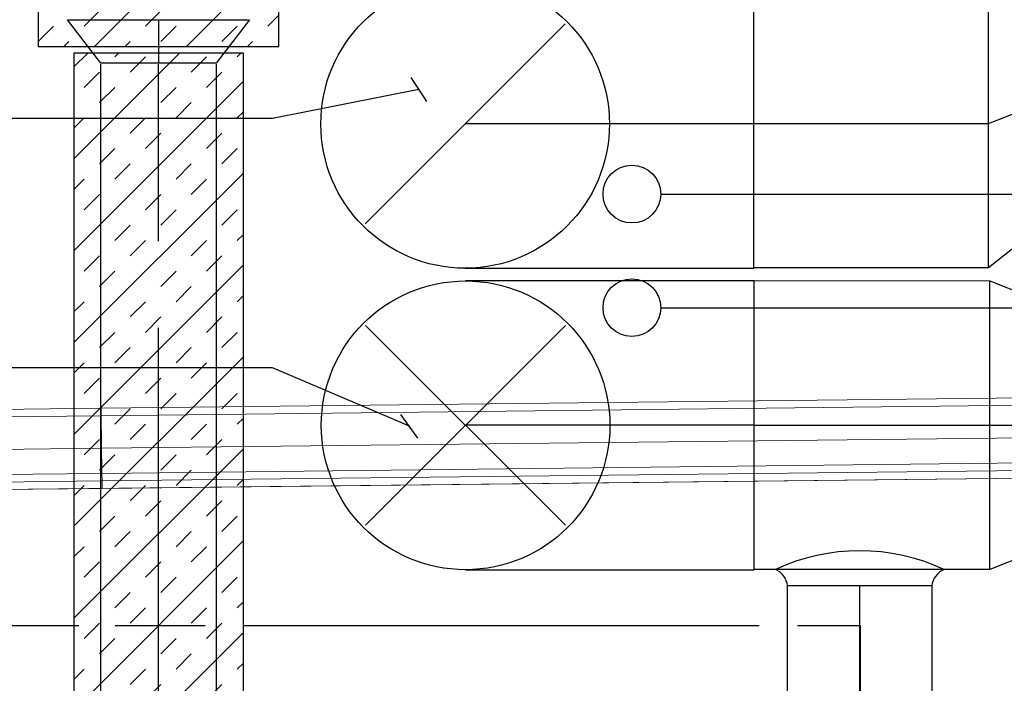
# Model space of a CAD drawing. Header units: millimetres. Extents: x 0 to 83130, y 0 to 53088.
# Tile 18 of 105: x 11502 to 13208, y 25007 to 26156. Entities that reach past the tile are written whole.
import ezdxf

# ---------------------------------------------------------------- set-up
doc = ezdxf.new("R2010")
doc.units = ezdxf.units.MM
doc.header["$LTSCALE"] = 50
doc.header["$MEASUREMENT"] = 0
doc.header["$PDMODE"] = 1
for name, pattern in [('2V-CENT', [23, 20, -1.5, 0, -1.5]), ('V-KU', [2, 1, 1]), ('V-V', [2, 1, 1])]:
    doc.linetypes.add(name, pattern=pattern)
doc.layers.get('0').update_dxf_attribs({"linetype": 'CONTINUOUS'})
doc.layers.add('20604A200D001$0$A-AREA', color=32, linetype='CONTINUOUS', lineweight=9)
doc.layers.add('20604A200D001$0$A-WALL', color=7, linetype='CONTINUOUS', lineweight=13)
for name, color, linetype in [('V060-', 3, 'CONTINUOUS'), ('V061-', 1, 'CONTINUOUS'), ('V100-', 6, 'CONTINUOUS'), ('V110-', 6, 'CONTINUOUS'), ('xref', 7, 'CONTINUOUS')]:
    doc.layers.add(name, color=color, linetype=linetype)
doc.styles.add('ISO', font='ISO')
doc.styles.add('SIMPLEX', font='SIMPLEX')

# ---------------------------------------------------------------- blocks, each defined once
blk = doc.blocks.new('VUN')
at = {"color": 0}
blk.add_circle((0, 0), 0.5, dxfattribs=at)
blk = doc.blocks.new('TLC90', base_point=(0, 4))
at = {"color": 1}
for p, q in [((-0.3462, 4.3462), (0.3462, 3.6538)), ((-0.3462, 3.6538), (0.3462, 4.3462))]:
    blk.add_line(p, q, dxfattribs=at)
blk = doc.blocks.new('FLC90', base_point=(0, 5))
at = {"color": 1}
blk.add_line((-0.3462, 4.6538), (0.3462, 5.3462), dxfattribs=at)
blk = doc.blocks.new('CBOJ90_UB', base_point=(86107.5923, 31354.0769))
at = {"color": 0, "linetype": 'ByBlock'}
blk.add_line((86106.5923, 31354.0769), (86107.5923, 31354.0769), dxfattribs=at)
blk = doc.blocks.new('C90', base_point=(16233, 22618))
at = {"color": 0, "linetype": 'ByBlock'}
blk.add_circle((16233, 22618), 0.5, dxfattribs=at)
blk = doc.blocks.new('KBOJ90_UB', base_point=(86107.5923, 31354.0769))
at = {"color": 0, "linetype": 'ByBlock'}
for p, q in [((86107.5923, 31354.5769), (86106.5923, 31354.5769)), ((86106.5923, 31354.5769), (86106.5923, 31353.5769)), ((86106.5923, 31353.5769), (86107.5923, 31353.5769))]:
    blk.add_line(p, q, dxfattribs=at)
blk.add_blockref('C90', (86107.5923, 31354.0769), dxfattribs=at)
blk = doc.blocks.new('3BOJ90_UB', base_point=(86107.5923, 31354.0769))
blk.add_point((86106.5923, 31354.0769))
at = {"color": 0, "linetype": 'ByBlock'}
blk.add_blockref('KBOJ90_UB', (86107.5923, 31354.0769), dxfattribs=at)
at = {"color": 1, "linetype": '2V-CENT'}
blk.add_blockref('CBOJ90_UB', (86107.5923, 31354.0769), dxfattribs=at)
at = {"style": 'ISO', "flags": 3}
blk.add_attdef('0', (86107.5923, 31354.0769), '', height=1, dxfattribs=at)
blk = doc.blocks.new('CVDIMF_500X400X125', base_point=(2634, 22499.5))
at = {"color": 0, "linetype": 'ByBlock'}
blk.add_line((2571.5, 22499.5), (2696.5, 22549.5), dxfattribs=at)
blk = doc.blocks.new('KVDIMF_500X400X125', base_point=(2634, 22499.5))
at = {"color": 0, "linetype": 'ByBlock'}
for p, q in [((2571.5, 22249.5), (2571.5, 22749.5)), ((2571.5, 22749.5), (2696.5, 22749.5)), ((2696.5, 22749.5), (2696.5, 22349.5)), ((2696.5, 22349.5), (2571.5, 22249.5))]:
    blk.add_line(p, q, dxfattribs=at)
blk = doc.blocks.new('3VDIMF_500X400X125', base_point=(2634, 22499.5))
for p in [(2696.5, 22549.5), (2571.5, 22499.5)]:
    blk.add_point(p)
at = {"color": 0, "linetype": 'ByBlock'}
blk.add_blockref('KVDIMF_500X400X125', (2634, 22499.5), dxfattribs=at)
at = {"color": 1, "linetype": '2V-CENT'}
blk.add_blockref('CVDIMF_500X400X125', (2634, 22499.5), dxfattribs=at)
at = {"style": 'SIMPLEX', "flags": 3}
blk.add_attdef('0', (2634, 22499.5), '', height=1, dxfattribs=at)
blk = doc.blocks.new('CCDIMF_500X400X125', base_point=(3095.5, 30301.1))
at = {"color": 0, "linetype": 'ByBlock'}
blk.add_line((3033, 30301.1), (3158, 30301.1), dxfattribs=at)
blk = doc.blocks.new('KCDIMF_500X400X125', base_point=(3095.5, 30301.1))
at = {"color": 0, "linetype": 'ByBlock'}
for p, q in [((3033, 30051.1), (3033, 30551.1)), ((3033, 30551.1), (3158, 30501.1)), ((3158, 30501.1), (3158, 30101.1)), ((3158, 30101.1), (3033, 30051.1))]:
    blk.add_line(p, q, dxfattribs=at)
blk = doc.blocks.new('3CDIMF_500X400X125', base_point=(3095.5, 30301.1))
for p in [(3033, 30301.1), (3158, 30301.1)]:
    blk.add_point(p)
at = {"color": 0, "linetype": 'ByBlock'}
blk.add_blockref('KCDIMF_500X400X125', (3095.5, 30301.1), dxfattribs=at)
at = {"color": 1, "linetype": '2V-CENT'}
blk.add_blockref('CCDIMF_500X400X125', (3095.5, 30301.1), dxfattribs=at)
at = {"style": 'SIMPLEX', "flags": 3}
blk.add_attdef('0', (3095.5, 30301.1), '', height=1, dxfattribs=at)
blk = doc.blocks.new('CCDIMF_315X200X75', base_point=(3095.5, 30301.1))
at = {"color": 0, "linetype": 'ByBlock'}
blk.add_line((3058, 30301.1), (3133, 30301.1), dxfattribs=at)
blk = doc.blocks.new('KCDIMF_315X200X75', base_point=(3095.5, 30301.1))
at = {"color": 0, "linetype": 'ByBlock'}
for p, q in [((3058, 30143.6), (3058, 30458.6)), ((3058, 30458.6), (3133, 30401.1)), ((3133, 30401.1), (3133, 30201.1)), ((3133, 30201.1), (3058, 30143.6))]:
    blk.add_line(p, q, dxfattribs=at)
blk = doc.blocks.new('3CDIMF_315X200X75', base_point=(3095.5, 30301.1))
for p in [(3058, 30301.1), (3133, 30301.1)]:
    blk.add_point(p)
at = {"color": 0, "linetype": 'ByBlock'}
blk.add_blockref('KCDIMF_315X200X75', (3095.5, 30301.1), dxfattribs=at)
at = {"color": 1, "linetype": '2V-CENT'}
blk.add_blockref('CCDIMF_315X200X75', (3095.5, 30301.1), dxfattribs=at)
at = {"style": 'SIMPLEX', "flags": 3}
blk.add_attdef('0', (3095.5, 30301.1), '', height=1, dxfattribs=at)
blk = doc.blocks.new('*X171')
at = {"color": 0}
for p, q in [((11534.3, 26171.4), (11948.8, 26585.9)), ((11534.3, 26330.5), (11789.7, 26585.9)), ((11534.3, 26489.6), (11630.6, 26585.9)), ((11720.3, 26569.5), (11736.7, 26585.9)), ((11826.4, 26569.5), (11842.7, 26585.9)), ((11534.7, 26543), (11561.2, 26569.5)), ((11640.7, 26543), (11667.3, 26569.5)), ((11852.9, 26543), (11879.4, 26569.5)), ((11667.3, 26516.5), (11693.8, 26543)), ((11773.3, 26516.5), (11799.8, 26543)), ((11587.7, 26490), (11614.2, 26516.5)), ((11799.8, 26490), (11826.4, 26516.5)), ((11905.9, 26490), (11932.4, 26516.5)), ((11614.2, 26463.5), (11640.7, 26490)), ((11720.3, 26463.5), (11746.8, 26490)), ((11932.4, 26463.5), (11951.3, 26482.4)), ((11534.7, 26437), (11561.2, 26463.5)), ((11746.8, 26437), (11773.3, 26463.5)), ((11852.9, 26437), (11879.4, 26463.5)), ((11561.2, 26410.4), (11587.7, 26437)), ((11632.2, 26110.2), (11951.3, 26429.4)), ((11667.3, 26410.4), (11693.8, 26437)), ((11879.4, 26410.4), (11905.9, 26437)), ((11693.8, 26383.9), (11720.3, 26410.4)), ((11799.8, 26383.9), (11826.4, 26410.4)), ((11534.3, 26383.6), (11534.7, 26383.9)), ((11614.2, 26357.4), (11640.7, 26383.9)), ((11826.4, 26357.4), (11852.9, 26383.9)), ((11932.4, 26357.4), (11951.3, 26376.3)), ((11640.7, 26330.9), (11667.3, 26357.4)), ((11746.8, 26330.9), (11773.3, 26357.4)), ((11561.2, 26304.4), (11587.7, 26330.9)), ((11773.3, 26304.4), (11799.8, 26330.9)), ((11879.4, 26304.4), (11905.9, 26330.9)), ((11587.7, 26277.9), (11614.2, 26304.4)), ((11693.8, 26277.9), (11720.3, 26304.4)), ((11905.9, 26277.9), (11932.4, 26304.4)), ((11534.3, 26277.5), (11534.7, 26277.9)), ((11720.3, 26251.3), (11746.8, 26277.9)), ((11826.4, 26251.3), (11852.9, 26277.9)), ((11791.3, 26110.2), (11951.3, 26270.3)), ((11534.7, 26224.8), (11561.2, 26251.3)), ((11640.7, 26224.8), (11667.3, 26251.3)), ((11852.9, 26224.8), (11879.4, 26251.3)), ((11667.3, 26198.3), (11693.8, 26224.8)), ((11773.3, 26198.3), (11799.8, 26224.8)), ((11587.7, 26171.8), (11614.2, 26198.3)), ((11799.8, 26171.8), (11826.4, 26198.3)), ((11905.9, 26171.8), (11932.4, 26198.3)), ((11614.2, 26145.3), (11640.7, 26171.8)), ((11720.3, 26145.3), (11746.8, 26171.8)), ((11932.4, 26145.3), (11951.3, 26164.2)), ((11534.7, 26118.8), (11561.2, 26145.3)), ((11746.8, 26118.8), (11773.3, 26145.3)), ((11852.9, 26118.8), (11879.4, 26145.3)), ((11579.2, 26110.2), (11587.7, 26118.8)), ((11685.2, 26110.2), (11693.8, 26118.8)), ((11897.4, 26110.2), (11905.9, 26118.8)), ((11950.4, 26110.2), (11951.3, 26111.2))]:
    blk.add_line(p, q, dxfattribs=at)
blk = doc.blocks.new('*X180')
at = {"color": 0}
for p, q in [((11596.5, 25915.4), (11779.5, 26098.4)), ((11596.5, 26074.5), (11620.4, 26098.4)), ((11667.3, 26092.2), (11673.4, 26098.4)), ((11693.8, 26065.7), (11720.3, 26092.2)), ((11799.8, 26065.7), (11826.4, 26092.2)), ((11879.4, 26092.2), (11885.5, 26098.4)), ((11614.2, 26039.2), (11640.7, 26065.7)), ((11826.4, 26039.2), (11852.9, 26065.7)), ((11596.5, 25756.3), (11890, 26049.8)), ((11640.7, 26012.7), (11667.3, 26039.2)), ((11746.8, 26012.7), (11773.3, 26039.2)), ((11773.3, 25986.2), (11799.8, 26012.7)), ((11596.5, 25968.4), (11614.2, 25986.2)), ((11693.8, 25959.7), (11720.3, 25986.2)), ((11879.4, 25986.2), (11890, 25996.8)), ((11720.3, 25933.1), (11746.8, 25959.7)), ((11826.4, 25933.1), (11852.9, 25959.7)), ((11640.7, 25906.6), (11667.3, 25933.1)), ((11852.9, 25906.6), (11879.4, 25933.1)), ((11667.3, 25880.1), (11693.8, 25906.6)), ((11773.3, 25880.1), (11799.8, 25906.6)), ((11596.5, 25597.2), (11890, 25890.7)), ((11596.5, 25862.4), (11614.2, 25880.1)), ((11799.8, 25853.6), (11826.4, 25880.1)), ((11614.2, 25827.1), (11640.7, 25853.6)), ((11720.3, 25827.1), (11746.8, 25853.6)), ((11746.8, 25800.6), (11773.3, 25827.1)), ((11852.9, 25800.6), (11879.4, 25827.1)), ((11667.3, 25774), (11693.8, 25800.6)), ((11879.4, 25774), (11890, 25784.6)), ((11693.8, 25747.5), (11720.3, 25774)), ((11799.8, 25747.5), (11826.4, 25774)), ((11614.2, 25721), (11640.7, 25747.5)), ((11826.4, 25721), (11852.9, 25747.5)), ((11596.5, 25438.1), (11890, 25731.6)), ((11640.7, 25694.5), (11667.3, 25721)), ((11746.8, 25694.5), (11773.3, 25721)), ((11773.3, 25668), (11799.8, 25694.5)), ((11879.4, 25668), (11890, 25678.6)), ((11596.5, 25650.2), (11614.2, 25668)), ((11693.8, 25641.5), (11720.3, 25668)), ((11720.3, 25614.9), (11746.8, 25641.5)), ((11826.4, 25614.9), (11852.9, 25641.5)), ((11640.7, 25588.4), (11667.3, 25614.9)), ((11852.9, 25588.4), (11879.4, 25614.9)), ((11596.5, 25279), (11890, 25572.5)), ((11667.3, 25561.9), (11693.8, 25588.4)), ((11773.3, 25561.9), (11799.8, 25588.4)), ((11596.5, 25544.2), (11614.2, 25561.9)), ((11799.8, 25535.4), (11826.4, 25561.9)), ((11614.2, 25508.9), (11640.7, 25535.4)), ((11720.3, 25508.9), (11746.8, 25535.4)), ((11746.8, 25482.4), (11773.3, 25508.9)), ((11852.9, 25482.4), (11879.4, 25508.9)), ((11667.3, 25455.8), (11693.8, 25482.4)), ((11693.8, 25429.3), (11720.3, 25455.8)), ((11799.8, 25429.3), (11826.4, 25455.8)), ((11879.4, 25455.8), (11890, 25466.5)), ((11614.2, 25402.8), (11640.7, 25429.3)), ((11826.4, 25402.8), (11852.9, 25429.3)), ((11596.5, 25119.9), (11890, 25413.4)), ((11640.7, 25376.3), (11667.3, 25402.8)), ((11746.8, 25376.3), (11773.3, 25402.8)), ((11773.3, 25349.8), (11799.8, 25376.3)), ((11879.4, 25349.8), (11890, 25360.4)), ((11596.5, 25332), (11614.2, 25349.8)), ((11693.8, 25323.3), (11720.3, 25349.8)), ((11720.3, 25296.7), (11746.8, 25323.3)), ((11826.4, 25296.7), (11852.9, 25323.3)), ((11640.7, 25270.2), (11667.3, 25296.7)), ((11852.9, 25270.2), (11879.4, 25296.7)), ((11667.3, 25243.7), (11693.8, 25270.2)), ((11773.3, 25243.7), (11799.8, 25270.2)), ((11596.5, 24960.8), (11890, 25254.3)), ((11596.5, 25226), (11614.2, 25243.7)), ((11799.8, 25217.2), (11826.4, 25243.7)), ((11614.2, 25190.7), (11640.7, 25217.2)), ((11720.3, 25190.7), (11746.8, 25217.2)), ((11746.8, 25164.2), (11773.3, 25190.7)), ((11852.9, 25164.2), (11879.4, 25190.7)), ((11667.3, 25137.6), (11693.8, 25164.2)), ((11879.4, 25137.6), (11890, 25148.3)), ((11693.8, 25111.1), (11720.3, 25137.6)), ((11799.8, 25111.1), (11826.4, 25137.6)), ((11596.5, 24801.7), (11890, 25095.2)), ((11614.2, 25084.6), (11640.7, 25111.1)), ((11826.4, 25084.6), (11852.9, 25111.1)), ((11640.7, 25058.1), (11667.3, 25084.6)), ((11746.8, 25058.1), (11773.3, 25084.6)), ((11773.3, 25031.6), (11799.8, 25058.1)), ((11596.5, 25013.8), (11614.2, 25031.6)), ((11693.8, 25005.1), (11720.3, 25031.6)), ((11879.4, 25031.6), (11890, 25042.2)), ((11720.3, 24978.5), (11746.8, 25005.1)), ((11826.4, 24978.5), (11852.9, 25005.1)), ((11640.7, 24952), (11667.3, 24978.5)), ((11852.9, 24952), (11879.4, 24978.5)), ((11667.3, 24925.5), (11693.8, 24952)), ((11773.3, 24925.5), (11799.8, 24952)), ((11596.5, 24642.6), (11890, 24936.1)), ((11596.5, 24907.8), (11614.2, 24925.5)), ((11799.8, 24899), (11826.4, 24925.5)), ((11614.2, 24872.5), (11640.7, 24899)), ((11720.3, 24872.5), (11746.8, 24899)), ((11746.8, 24846), (11773.3, 24872.5)), ((11852.9, 24846), (11879.4, 24872.5)), ((11667.3, 24819.4), (11693.8, 24846)), ((11879.4, 24819.4), (11890, 24830.1)), ((11693.8, 24792.9), (11720.3, 24819.4)), ((11799.8, 24792.9), (11826.4, 24819.4)), ((11614.2, 24766.4), (11640.7, 24792.9)), ((11826.4, 24766.4), (11852.9, 24792.9)), ((11699.2, 24586.2), (11890, 24777)), ((11640.7, 24739.9), (11667.3, 24766.4)), ((11746.8, 24739.9), (11773.3, 24766.4)), ((11773.3, 24713.4), (11799.8, 24739.9)), ((11879.4, 24713.4), (11890, 24724)), ((11596.5, 24695.6), (11614.2, 24713.4)), ((11693.8, 24686.9), (11720.3, 24713.4)), ((11720.3, 24660.3), (11746.8, 24686.9)), ((11826.4, 24660.3), (11852.9, 24686.9)), ((11640.7, 24633.8), (11667.3, 24660.3)), ((11852.9, 24633.8), (11879.4, 24660.3)), ((11667.3, 24607.3), (11693.8, 24633.8)), ((11773.3, 24607.3), (11799.8, 24633.8)), ((11858.3, 24586.2), (11890, 24617.9)), ((11596.5, 24589.6), (11614.2, 24607.3)), ((11805.3, 24586.2), (11826.4, 24607.3))]:
    blk.add_line(p, q, dxfattribs=at)
blk = doc.blocks.new('20604A200D001$0$IV02_37dB 928349 - IV02_37dB 2-338019-P04')
at = {"layer": '20604A200D001$0$A-WALL'}
blk.add_line((28865.1, 23103.2), (27114.1, 23083.5), dxfattribs=at)
blk = doc.blocks.new('20604A200D001$0$IV02_37dB 928349 - IV02_37dB-338012-P04')
at = {"layer": '20604A200D001$0$A-WALL'}
for p, q in [((28809.8, 23172.1), (27113.3, 23153)), ((27113.4, 23140), (27113.3, 23153)), ((27113.3, 23153), (27113.4, 23140)), ((27113.3, 23153), (27113.4, 23140)), ((28848.9, 23159.6), (27113.4, 23140)), ((28848.9, 23159.6), (27113.4, 23140)), ((27113.4, 23140), (28848.9, 23159.6)), ((27113.4, 23140), (28809.9, 23159.1)), ((27113.4, 23140), (28809.9, 23159.1)), ((28809.9, 23159.1), (27113.4, 23140)), ((27114.5, 23040), (27113.4, 23140)), ((27113.4, 23140), (27114.5, 23040)), ((27113.4, 23140), (27114.5, 23040)), ((27114.5, 23040), (28850.1, 23059.6)), ((27114.5, 23040), (28850.1, 23059.6)), ((28850.1, 23059.6), (27114.5, 23040)), ((28824.1, 23059.3), (27114.5, 23040)), ((28824.1, 23059.3), (27114.5, 23040)), ((27114.5, 23040), (28824.1, 23059.3)), ((27114.7, 23027), (27114.5, 23040)), ((27114.5, 23040), (27114.7, 23027)), ((27114.5, 23040), (27114.7, 23027)), ((27114.7, 23027), (28824.2, 23046.3)), ((27114.7, 23027), (28824.2, 23046.3)), ((28824.2, 23046.3), (27114.7, 23027)), ((27114.7, 23027), (28811.2, 23046.1)), ((28811.2, 23046.1), (27114.7, 23027)), ((28811.2, 23046.1), (27114.7, 23027)), ((27114.8, 23014), (28811.4, 23033.1)), ((27114.8, 23014), (28811.4, 23033.1)), ((28811.4, 23033.1), (27114.8, 23014)), ((27114.8, 23014), (27114.7, 23027)), ((27114.7, 23027), (27114.8, 23014)), ((27114.7, 23027), (27114.8, 23014))]:
    blk.add_line(p, q, dxfattribs=at)
blk = doc.blocks.new('20604A200D001$0$IV02_37dB 928349 - IV02_37dB 928349-338016-P04')
for name in ['20604A200D001$0$IV02_37dB 928349 - IV02_37dB-338012-P04', '20604A200D001$0$IV02_37dB 928349 - IV02_37dB 2-338019-P04']:
    blk.add_blockref(name, (0, 0))
blk = doc.blocks.new('20604A200D001$0$IV02_37dB 936438 - IV02_37dB 2-338256-P04')
at = {"layer": '20604A200D001$0$A-WALL'}
blk.add_line((27114.1, 23083.5), (25252.9, 23062.6), dxfattribs=at)
blk = doc.blocks.new('20604A200D001$0$IV02_37dB 936438 - IV02_37dB-338249-P04')
at = {"layer": '20604A200D001$0$A-WALL'}
for p, q in [((27113.3, 23153), (25315.1, 23132.8)), ((27113.3, 23153), (27113.4, 23140)), ((27113.4, 23140), (27113.3, 23153)), ((27113.4, 23140), (27113.3, 23153)), ((27113.4, 23140), (25302.3, 23119.6)), ((27113.4, 23140), (25302.3, 23119.6)), ((25302.3, 23119.6), (27113.4, 23140)), ((25315.3, 23119.8), (27113.4, 23140)), ((25315.3, 23119.8), (27113.4, 23140)), ((27113.4, 23140), (25315.3, 23119.8)), ((27113.4, 23140), (27114.5, 23040)), ((27114.5, 23040), (27113.4, 23140)), ((27114.5, 23040), (27113.4, 23140)), ((25303.4, 23019.6), (27114.5, 23040)), ((25303.4, 23019.6), (27114.5, 23040)), ((27114.5, 23040), (25303.4, 23019.6)), ((27114.5, 23040), (25640.4, 23023.4)), ((27114.5, 23040), (25640.4, 23023.4)), ((25640.4, 23023.4), (27114.5, 23040)), ((27114.5, 23040), (27114.7, 23027)), ((27114.7, 23027), (27114.5, 23040)), ((27114.7, 23027), (27114.5, 23040)), ((27114.7, 23027), (25640.5, 23010.4)), ((27114.7, 23027), (25640.5, 23010.4)), ((25640.5, 23010.4), (27114.7, 23027)), ((25640.5, 23010.4), (27114.7, 23027)), ((25640.5, 23010.4), (27114.7, 23027)), ((27114.7, 23027), (25640.5, 23010.4)), ((25640.7, 22997.4), (27114.8, 23014)), ((25640.7, 22997.4), (27114.8, 23014)), ((27114.8, 23014), (25640.7, 22997.4)), ((27114.7, 23027), (27114.8, 23014)), ((27114.8, 23014), (27114.7, 23027)), ((27114.8, 23014), (27114.7, 23027))]:
    blk.add_line(p, q, dxfattribs=at)
blk = doc.blocks.new('20604A200D001$0$IV02_37dB 936438 - IV02_37dB 936438-338253-P04')
for name in ['20604A200D001$0$IV02_37dB 936438 - IV02_37dB-338249-P04', '20604A200D001$0$IV02_37dB 936438 - IV02_37dB 2-338256-P04']:
    blk.add_blockref(name, (0, 0))
blk = doc.blocks.new('20604A200D001')
at = {"layer": '20604A200D001$0$A-AREA'}
blk.add_line((25639.2, 22997.4), (30117.2, 23047.8), dxfattribs=at)
at = {"layer": '20604A200D001$0$A-WALL'}
for name in ['20604A200D001$0$IV02_37dB 928349 - IV02_37dB 928349-338016-P04', '20604A200D001$0$IV02_37dB 936438 - IV02_37dB 936438-338253-P04']:
    blk.add_blockref(name, (0, 0), dxfattribs=at)

msp = doc.modelspace()

# ---------------------------------------------------------------- linework, layer by layer
at = {"layer": 'V060-', "linetype": 'Continuous'}
for p, q in [((11643, 24622.89, 91), (11643, 26079.31, 91)), ((11843, 26079.31, 91), (11843, 24622.89, 91)), ((13181.02, 25726.4), (12774.39, 25726.53)), ((12775.14, 25704.45), (13183.31, 25704.32)), ((13183.31, 25204.32), (12775.14, 25204.45)), ((12832.9, 24963.94, 91), (12832.9, 25175.75, 91)), ((13082.9, 25175.75, 91), (13082.9, 24963.94, 91))]:
    msp.add_line(p, q, dxfattribs=at)
at = {"layer": 'V060-', "color": 1, "linetype": '2V-CENT'}
for p, q in [((11743, 24622.89, 91), (11743, 26079.31, 91)), ((12774.39, 25976.53), (13181.02, 25976.4)), ((12775.14, 25454.45), (13183.31, 25454.32)), ((12957.9, 24963.94, 91), (12957.9, 25175.75, 91))]:
    msp.add_line(p, q, dxfattribs=at)
at = {"layer": 'V060-'}
msp.add_line((13082.9, 25175.75, 171), (12832.9, 25175.75, 11), dxfattribs=at)
at = {"layer": 'V060-', "color": 1}
for points in [[(11951.35, 26585.91), (11534.34, 26585.91), (11534.34, 26110.21), (11951.35, 26110.21)], [(11596.49, 24586.22), (11890, 24586.22), (11890, 26098.36), (11596.49, 26098.36)]]:
    msp.add_lwpolyline(points, close=True, dxfattribs=at)
at = {"layer": 'V060-'}
for centre, radius, start, end in [((12957.9, 24892.68, 171), 344.04, 64.86176, 115.13824), ((12798.44, 25172.14, 11), 34.65, 5.97805, 67.40152), ((13117.36, 25172.14, 171), 34.65, 112.59848, 174.02195)]:
    msp.add_arc(centre, radius, start, end, dxfattribs=at)
at = {"layer": 'V061-'}
for p, q in [((12207.94, 26014.54), (12180.53, 26056.36)), ((12194.23, 26035.45), (11940.29, 25985.46)), ((11940.29, 25985.46), (10965.43, 25985.46)), ((11940.29, 25553.71), (10983.4, 25553.71)), ((12177.56, 25452.21), (11940.29, 25553.71)), ((12192.08, 25431.85), (12163.05, 25472.56))]:
    msp.add_line(p, q, dxfattribs=at)
at = {"layer": 'V100-', "linetype": 'V-V'}
for p, q in [((12613.17, 25854.37), (14667.54, 25854.37)), ((12613.17, 25657.59), (14667.54, 25657.59))]:
    msp.add_line(p, q, dxfattribs=at)
at = {"layer": 'V110-', "linetype": 'V-KU'}
for p, q in [((11400.87, 25107.12), (11604.91, 25107.12)), ((11667.92, 25107.12), (11823.56, 25107.12)), ((11890.27, 25107.12), (12783.4, 25107.12)), ((12850.11, 25107.12), (12958.57, 25107.12)), ((12958.57, 25107.12), (12958.57, 24744.26))]:
    msp.add_line(p, q, dxfattribs=at)

# ---------------------------------------------------------------- block references
at = {"layer": 'V060-', "color": 1}
for name in ['*X171', '*X180']:
    msp.add_blockref(name, (0, 0), dxfattribs=at)
at = {"layer": 'V060-', "linetype": 'Continuous', "xscale": 500, "yscale": 500, "zscale": 500, "rotation": 180}
for p in [(12274.23, 25975.97), (12274.99, 25453.88)]:
    msp.add_blockref('3BOJ90_UB', p, dxfattribs=at)
at = {"layer": 'V060-', "linetype": 'Continuous'}
for name, p in [('3VDIMF_500X400X125', (13243.52, 25976.4)), ('3CDIMF_500X400X125', (13245.81, 25454.32))]:
    msp.add_blockref(name, p, dxfattribs=at)
at = {"layer": 'V060-', "linetype": 'Continuous', "rotation": 270}
msp.add_blockref('3CDIMF_315X200X75', (11743, 26118.73, 91), dxfattribs=at)
at = {"layer": 'V060-', "xscale": 500, "yscale": 500, "zscale": 500}
for name, p in [('FLC90', (12274.23, 25975.97)), ('TLC90', (12274.99, 25453.88))]:
    msp.add_blockref(name, p, dxfattribs=at)
at = {"layer": 'V100-', "color": 1, "xscale": 100, "yscale": 100, "zscale": 100}
for p in [(12563.17, 25854.37), (12563.17, 25657.59)]:
    msp.add_blockref('VUN', p, dxfattribs=at)
at = {"layer": 'xref'}
msp.add_blockref('20604A200D001', (-15469.5, 2330.58), dxfattribs=at)

doc.saveas('drawing.dxf')
